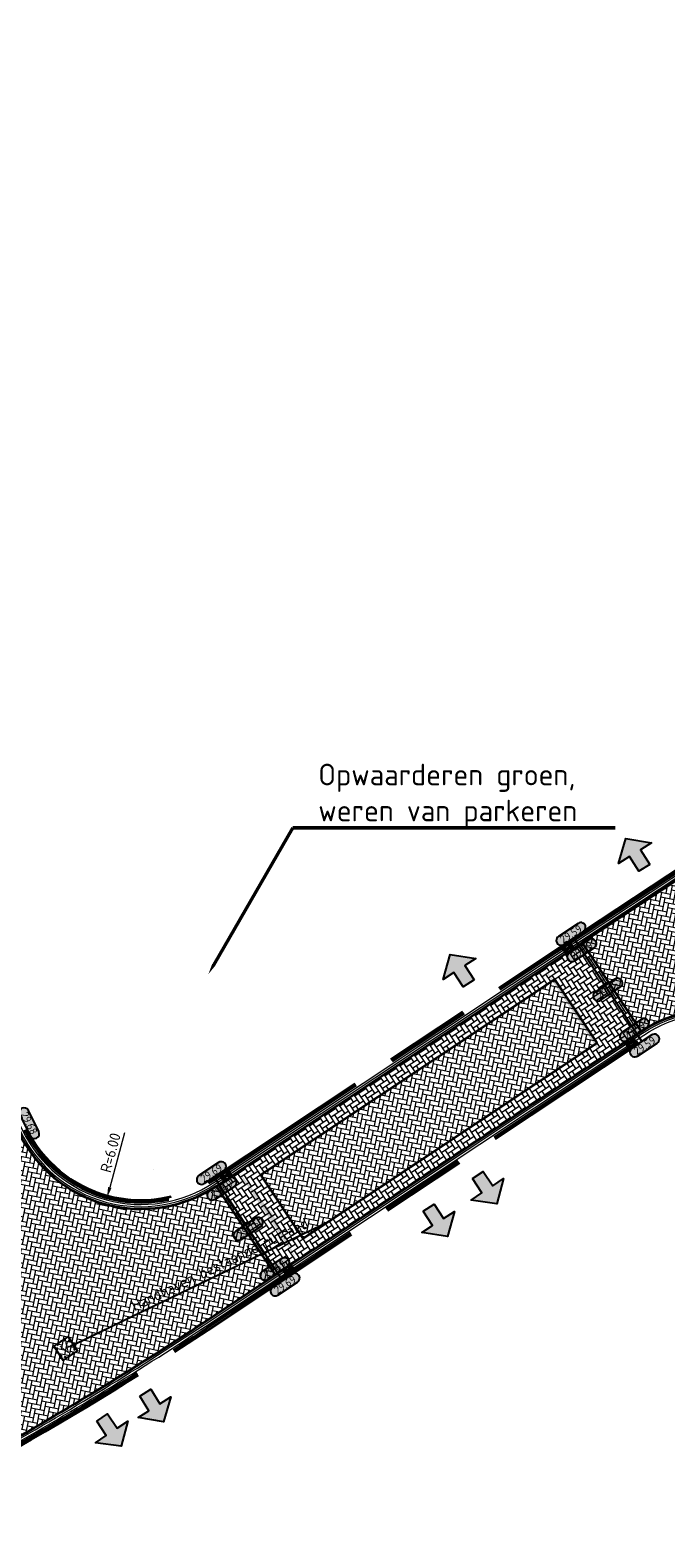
# Model space of a CAD drawing. Header units: metres. Extents: x 199937 to 201628, y 374508 to 375260.
# Tile 90 of 183: x 201287 to 201317, y 374759 to 374829. Entities that reach past the tile are written whole.
import ezdxf
from ezdxf import colors
from ezdxf.entities.mleader import LeaderData, LeaderLine
from ezdxf.enums import TextEntityAlignment as Align
from ezdxf.math import Vec2, Vec3

# ---------------------------------------------------------------- set-up
doc = ezdxf.new("R2010")
doc.units = ezdxf.units.M
doc.linetypes.add('HIDDENX2', pattern=[0.75, 0.5, -0.25])
doc.linetypes.add('VH-OPSLUITBAND_100X200', pattern=[16, 8, -2, 4, -2])
doc.layers.add('000___INRIT-PIJL', color=252, linetype='Continuous')
for name, color, linetype, lineweight in [('B-WE-RI-VWA_RIOOLPUT_VALPUT-S', 20, 'Continuous', 25), ('N-WE-OG-HOOGTELIJN-G', 7, 'Continuous', 25), ('N-WE-RI-GWA_BOB-T25', 7, 'Continuous', 25), ('N-WE-RI-KOLK-S', 7, 'Continuous', 25), ('N-WE-VH-DWARSHELLING-S', 7, 'Continuous', 25), ('N-WE-VH-GOOT-G', 170, 'Continuous', 35), ('N-WE-VH-KANTOPSLUITING_OPSLUITBAND_100X200-G', 150, 'VH-OPSLUITBAND_100X200', 35), ('N-WE-VH-KANTVERHARDING_STREKLAAG-G', 60, 'Continuous', 18), ('N-WE-VH-VERHARDING_BETONSTRAATSTEEN-G', 252, 'Continuous', 35), ('X-XX-AL-HOOGTELABEL-S', 7, 'Continuous', 25), ('X-XX-AL-M-200', 7, 'Continuous', 18), ('X-XX-AL-VERWIJZING-T50', 130, 'Continuous', 50)]:
    doc.layers.add(name, color=color, linetype=linetype, lineweight=lineweight)
doc.layers.add('N-WE-VH-VERHARDING_BETONSTRAATSTEEN_HEIDE-A', color=7, linetype='Continuous', lineweight=0, true_color=0x986657)
doc.layers.add('N-WE-VH-VERHARDING_BETONSTRAATSTEEN_ROOD-A', color=7, linetype='Continuous', lineweight=0, true_color=0xa92c0a)
doc.styles.add('NLCS-ISO', font='NLCS-ISO.ttf')
doc.styles.add('NLCS-ISO-ANNOTATIEF-T18', font='NLCS-ISO.ttf', dxfattribs={"height": 1.8})
doc.styles.add('NLCS-ISO-M200-T25', font='NLCS-ISO.ttf', dxfattribs={"height": 0.5})
doc.styles.add('NLCS-ISO-M200-T50', font='NLCS-ISO.ttf', dxfattribs={"height": 1})
doc.dimstyles.new('NLCS-M200-T25-PIJL_L2_H1', dxfattribs={"dimscale": 0.2, "dimtxt": 2.5, "dimasz": 2.5, "dimexe": 2, "dimexo": 2, "dimgap": 0.7, "dimtad": 1, "dimzin": 0, "dimdsep": 46, "dimtxsty": 'NLCS-ISO-M200-T25', "dimcen": 0, "dimdle": 2, "dimclrd": 256, "dimclre": 256, "dimclrt": 256, "dimadec": 1, "dimazin": 0, "dimtfac": 1, "dimtdec": 3, "dimtofl": 0, "dimtmove": 0, "dimatfit": 3, "dimfxl": 2, "dimfxlon": 1, "dimtfillclr": 256, "dimtolj": 1, "dimtzin": 0, "dimlwd": -1, "dimlwe": -1, "dimarcsym": 0})
pattern_1 = [(123.6204, (201298.06097, 374775.48344), (-0.2911465, 0.0585978), [0.63, -0.21]), (33.6204, (201297.71123, 374775.2509), (-0.2911465, 0.0585978), [0.63, -0.21])]
pattern_2 = [(78.62035524, (0, 0), (-0.16443677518, 0.24730658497), [0.63, -0.21]), (348.62035524, (-0.41174, 0.08287), (-0.16443677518, 0.24730658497), [0.63, -0.21])]

# ---------------------------------------------------------------- blocks, each defined once
blk = doc.blocks.new('inrit')
h = blk.add_hatch(color=256)
h.dxf.hatch_style = 1
h.paths.add_polyline_path([(0.3, 1), (-0.3, 1), (-0.3, 1.8), (-0.9, 1.8), (0, 2.6), (0.9, 1.8), (0.3, 1.8)])
at = {"color": 3, "flags": 128}
blk.add_lwpolyline([(0.3, 1), (-0.3, 1), (-0.3, 1.8), (-0.9, 1.8), (0, 2.6), (0.9, 1.8), (0.3, 1.8), (0.3, 1)], dxfattribs=at)
blk = doc.blocks.new('*U283')
h = blk.add_hatch(color=253)
h.dxf.hatch_style = 1
edge = h.paths.add_edge_path()
edge.add_line((2.73, 1.13), (-2.73, 1.13))
edge.add_arc((-2.73, 0), 1.13, 90, 270)
edge.add_line((-2.73, -1.13), (2.73, -1.13))
edge.add_arc((2.73, 0), 1.13, 270, 450)
blk.add_lwpolyline([(2.73, 1.13), (-2.73, 1.13, 1), (-2.73, -1.13), (2.73, -1.13, 1)], format="xyb", close=True)
at = {"style": 'NLCS-ISO-ANNOTATIEF-T18'}
blk.add_attdef('HGT', text='', height=1.8, dxfattribs=at).set_placement((0, 0), align=Align.MIDDLE_CENTER)
blk = doc.blocks.new('SRI-PUT_VALPUT-SO')
at = {"lineweight": -3, "flags": 128}
blk.add_lwpolyline([(-2, -2), (2, -2), (2, 2), (-2, 2)], close=True, dxfattribs=at)
at = {"linetype": 'HIDDENX2', "lineweight": -3, "ltscale": 0.25}
blk.add_circle((0, 0), 2, dxfattribs=at)
at = {"ltscale": 0.1, "style": 'NLCS-ISO'}
blk.add_text('V', height=2.5, dxfattribs=at).set_placement((0, -0.01), align=Align.MIDDLE_CENTER)
blk = doc.blocks.new('*U404')
blk.add_solid([(0, 0), (2.472, 0.25), (4.944, 0)])
blk = doc.blocks.new('*D506')
at = {"layer": 'Defpoints', "color": 0, "transparency": 16777216}
for p in [(201292.52, 374780.205), (201290.948, 374774.415)]:
    blk.add_point(p, dxfattribs=at)
at = {"layer": 'X-XX-AL-M-200', "transparency": 16777216}
blk.add_line((201291.768, 374777.435), (201291.079, 374774.897), dxfattribs=at)
blk.add_solid([(201290.998, 374774.919), (201291.159, 374774.875), (201290.948, 374774.415)], dxfattribs=at)
at = {"layer": 'X-XX-AL-M-200', "transparency": 16777216, "insert": (201291.112, 374776.51), "char_height": 0.5, "attachment_point": 5, "rotation": 74.81157, "style": 'NLCS-ISO-M200-T25', "bg_fill": 3, "box_fill_scale": 1.1, "bg_fill_color": 256, "bg_fill_true_color": 13158600, "bg_fill_transparency": 0}
blk.add_mtext('\\A1;R=6.00', dxfattribs=at)
blk = doc.blocks.new('N-SRI-KOLK_STRAAT_450X300-SO')
h = blk.add_hatch(color=256)
h.dxf.hatch_style = 1
h.paths.add_polyline_path([(0, 0.75), (-1.125, 1.5), (-1.125, 0)])
h.paths.add_polyline_path([(1.125, 0), (1.125, 1.5), (0, 0.75)])
for p, q in [((-1.125, 0), (1.125, 1.5)), ((1.125, 0), (-1.125, 1.5))]:
    blk.add_line(p, q)
at = {"flags": 128}
blk.add_lwpolyline([(-1.125, 0), (1.125, 0), (1.125, 1.5), (-1.125, 1.5)], close=True, dxfattribs=at)

msp = doc.modelspace()

# ---------------------------------------------------------------- hatches: boundary and pattern name
at = {"layer": 'N-WE-VH-VERHARDING_BETONSTRAATSTEEN_HEIDE-A', "true_color": 0x986657}
h = msp.add_hatch(dxfattribs=at)
h.set_pattern_fill('AVH-HEI_BSS_KEIFRMT_KEPER-SO', color=25, scale=2, angle=123.62036, pattern_type=2)
h.set_pattern_definition(pattern_1)
h.paths.add_polyline_path([(201312.982, 374786.245), (201311.317, 374785.138), (201314.054, 374781.021), (201315.719, 374782.128)])
h = msp.add_hatch(dxfattribs=at)
h.set_pattern_fill('AVH-HEI_BSS_KEIFRMT_KEPER-SO', color=25, scale=2, angle=123.62036, pattern_type=2)
h.set_pattern_definition(pattern_1)
h.paths.add_polyline_path([(201311.704, 374784.555), (201311.317, 374785.138), (201297.673, 374776.066), (201298.061, 374775.483)])
h = msp.add_hatch(dxfattribs=at)
h.set_pattern_fill('AVH-HEI_BSS_KEIFRMT_KEPER-SO', color=25, scale=2, angle=123.62036, pattern_type=2)
h.set_pattern_definition(pattern_1)
h.paths.add_polyline_path([(201314.054, 374781.021), (201313.666, 374781.604), (201300.023, 374772.532), (201300.411, 374771.949)])
h = msp.add_hatch(dxfattribs=at)
h.set_pattern_fill('AVH-HEI_BSS_KEIFRMT_KEPER-SO', color=25, scale=2, angle=123.62036, pattern_type=2)
h.set_pattern_definition(pattern_1)
h.paths.add_polyline_path([(201297.673, 374776.066), (201296.008, 374774.959), (201298.745, 374770.842), (201300.411, 374771.949)])
at = {"layer": 'N-WE-VH-VERHARDING_BETONSTRAATSTEEN_ROOD-A'}
h = msp.add_hatch(dxfattribs=at)
h.set_pattern_fill('AVH-ROO_BSS_KEIFRMT_KEPER-SO', color=36, scale=2, angle=78.62036, pattern_type=2)
h.set_pattern_definition(pattern_2)
edge = h.paths.add_edge_path()
edge.add_line((201331.916, 374792.857), (201329.202, 374796.966))
edge.add_line((201329.202, 374796.966), (201312.982, 374786.245))
edge.add_line((201312.982, 374786.245), (201315.719, 374782.128))
edge.add_arc((201319.208, 374776.882), 6.3, 30.18885, 123.62036, ccw=False)
edge.add_line((201324.653, 374780.05), (201325.09, 374779.299))
edge.add_line((201325.09, 374779.299), (201329.316, 374781.757))
edge.add_arc((201336.491, 374785.931), 8.3, 123.44528, 210.18885, ccw=False)
h = msp.add_hatch(dxfattribs=at)
h.set_pattern_fill('AVH-ROO_BSS_KEIFRMT_KEPER-SO', color=36, scale=2, angle=78.62036, pattern_type=2)
h.set_pattern_definition(pattern_2)
h.paths.add_polyline_path([(201313.666, 374781.604), (201311.704, 374784.555), (201298.061, 374775.483), (201300.023, 374772.532)])
h = msp.add_hatch(dxfattribs=at)
h.set_pattern_fill('AVH-ROO_BSS_KEIFRMT_KEPER-SO', color=36, scale=2, angle=78.62036, pattern_type=2)
h.set_pattern_definition(pattern_2)
edge = h.paths.add_edge_path()
edge.add_line((201298.745, 374770.842), (201296.008, 374774.959))
edge.add_arc((201292.52, 374780.205), 6.3, 206.00279, 303.62036, ccw=False)
edge.add_line((201286.857, 374777.443), (201282.402, 374775.27))
edge.add_line((201282.402, 374775.27), (201283.13, 374773.776))
edge.add_arc((201277.468, 374771.014), 6.3, -60.90294, 26.00279, ccw=False)
edge.add_line((201280.532, 374765.509), (201282.953, 374761.157))
edge.add_line((201282.953, 374761.157), (201285.313, 374762.471))
edge.add_arc((201212.516, 374893.278), 149.7, 299.09706, 303.62036)
edge.add_line((201295.403, 374768.619), (201298.745, 374770.842))

# ---------------------------------------------------------------- linework, layer by layer
at = {"layer": 'N-WE-OG-HOOGTELIJN-G'}
for points in [[(201312.581, 374786.459), (201315.747, 374781.666)], [(201295.913, 374775.376), (201299.079, 374770.583)]]:
    msp.add_lwpolyline(points, dxfattribs=at)
at = {"layer": 'N-WE-VH-GOOT-G'}
for points in [[(201304.056, 374851.302), (201269.489, 374830.199, 0.386862), (201266.354, 374819.476), (201286.857, 374777.443, 0.453713), (201296.008, 374774.959), (201312.982, 374786.245)], [(201228.7, 374735.988), (201234.614, 374738.227, 0.008088), (201257.381, 374747.94, 0.017096), (201278.101, 374758.457), (201285.313, 374762.471, 0.019739), (201295.403, 374768.619), (201315.719, 374782.128, -0.431866), (201324.653, 374780.05), (201346.398, 374742.672)]]:
    msp.add_lwpolyline(points, format="xyb", dxfattribs=at)
msp.add_lwpolyline([(201312.982, 374786.245), (201329.202, 374796.966)], dxfattribs=at)
at = {"layer": 'N-WE-VH-KANTOPSLUITING_OPSLUITBAND_100X200-G'}
for points in [[(201328.726, 374866.051), (201315.339, 374857.861), (201304.844, 374851.432), (201269.645, 374829.943, 0.386862), (201266.624, 374819.607), (201287.127, 374777.575, 0.453713), (201295.842, 374775.209), (201313.105, 374786.688), (201328.9, 374797.126)], [(201328.778, 374865.966), (201315.391, 374857.775), (201304.896, 374851.346), (201269.698, 374829.857, 0.386862), (201266.714, 374819.651), (201287.217, 374777.618, 0.453713), (201295.786, 374775.292), (201313.05, 374786.771), (201328.845, 374797.21, -0.000067), (201328.845, 374797.21)], [(201191.397, 374722.882, 0.005814), (201214.635, 374730.798, 0.0041), (201228.806, 374735.707), (201234.724, 374737.948, 0.00809), (201257.505, 374747.667, 0.017098), (201278.247, 374758.195), (201285.459, 374762.209, 0.019739), (201295.569, 374768.37), (201315.886, 374781.878, -0.431866), (201324.394, 374779.899), (201346.139, 374742.521)], [(201191.428, 374722.787, 0.005813), (201214.668, 374730.703, 0.0041), (201228.841, 374735.613), (201234.761, 374737.855, 0.008091), (201257.547, 374747.576, 0.017099), (201278.295, 374758.107), (201285.508, 374762.121, 0.019739), (201295.624, 374768.286), (201315.941, 374781.795, -0.431866), (201324.307, 374779.849), (201346.052, 374742.47)]]:
    msp.add_lwpolyline(points, format="xyb", dxfattribs=at)
at = {"layer": 'N-WE-VH-KANTVERHARDING_STREKLAAG-G'}
for points in [[(201304.739, 374851.602), (201269.541, 374830.113, 0.386862), (201266.444, 374819.52), (201286.947, 374777.487, 0.453713), (201295.953, 374775.042), (201313.216, 374786.521)], [(201304.791, 374851.517), (201269.593, 374830.028, 0.386862), (201266.534, 374819.563), (201287.037, 374777.531, 0.453713), (201295.897, 374775.126), (201313.161, 374786.604)], [(201228.735, 374735.894), (201234.651, 374738.134, 0.008089), (201257.423, 374747.849, 0.017097), (201278.15, 374758.37), (201285.362, 374762.383, 0.019739), (201295.458, 374768.536), (201315.775, 374782.045, -0.431866), (201324.567, 374780), (201346.312, 374742.621)], [(201228.771, 374735.801), (201234.688, 374738.041, 0.008089), (201257.464, 374747.758, 0.017097), (201278.198, 374758.282), (201285.411, 374762.296, 0.019739), (201295.514, 374768.453), (201315.83, 374781.962, -0.431866), (201324.48, 374779.949), (201346.225, 374742.571)]]:
    msp.add_lwpolyline(points, format="xyb", dxfattribs=at)
for points in [[(201313.161, 374786.604), (201328.955, 374797.043)], [(201313.216, 374786.521), (201329.01, 374796.959)]]:
    msp.add_lwpolyline(points, dxfattribs=at)
at = {"layer": 'N-WE-VH-VERHARDING_BETONSTRAATSTEEN-G'}
for points in [[(201315.719, 374782.128), (201312.982, 374786.245)], [(201298.061, 374775.483), (201311.704, 374784.555)], [(201313.666, 374781.604), (201311.697, 374784.565)], [(201300.023, 374772.532), (201313.666, 374781.604)], [(201298.061, 374775.483), (201300.023, 374772.532)], [(201296.008, 374774.959), (201298.745, 374770.842)]]:
    msp.add_lwpolyline(points, dxfattribs=at)

# ---------------------------------------------------------------- block references
at = {"layer": '000___INRIT-PIJL'}
for p, rotation in [((201316.378, 374788.859, 29.585), 31.8782369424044), ((201308.252, 374783.508, 29.623), 32.57671959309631), ((201307.587, 374776.313), 213.3812305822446), ((201305.318, 374774.804), 212.8815962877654), ((201292.19, 374766.232, 29.712), 212.1789639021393), ((201290.165, 374765.062), 213.8239697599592)]:
    msp.add_blockref('inrit', p, dxfattribs=dict(at, rotation=rotation))
at = {"layer": 'B-WE-RI-VWA_RIOOLPUT_VALPUT-S', "xscale": 0.2, "yscale": 0.2, "zscale": 0.2, "rotation": 33.65817765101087}
msp.add_blockref('SRI-PUT_VALPUT-SO', (201289.032, 374767.434, 29.756), dxfattribs=at)
at = {"layer": 'N-WE-RI-KOLK-S', "xscale": 0.2, "yscale": 0.2, "zscale": 0.2}
for p, rotation in [((201312.235, 374786.109), 213.620355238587), ((201315.304, 374781.492), 33.62035523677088), ((201296.38, 374775.567), 213.6203552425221), ((201299.45, 374770.95), 33.62035524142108)]:
    msp.add_blockref('N-SRI-KOLK_STRAAT_450X300-SO', p, dxfattribs=dict(at, rotation=rotation))
at = {"layer": 'N-WE-VH-DWARSHELLING-S'}
for p, rotation in [((201311.195, 374785.057), 303.6203552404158), ((201297.025, 374775.636), 303.6203552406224)]:
    msp.add_blockref('*U404', p, dxfattribs=dict(at, rotation=rotation))
at = {"layer": 'X-XX-AL-HOOGTELABEL-S', "xscale": 0.2, "yscale": 0.2, "zscale": 0.2}
for p, rotation, values in [((201312.456, 374786.648), 33.44527664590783, {'HGT': '29.59'}), ((201312.957, 374785.89), 33.44527664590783, {'HGT': '29.59'}), ((201314.164, 374784.063), 33.44527664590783, {'HGT': '29.65'}), ((201315.396, 374782.198), 33.44527664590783, {'HGT': '29.59'}), ((201315.872, 374781.477), 33.44527664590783, {'HGT': '29.59'}), ((201287.344, 374777.875), 296.0027882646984, {'HGT': '29.68'}), ((201295.788, 374775.565), 33.44527664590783, {'HGT': '29.69'}), ((201296.272, 374774.832), 33.44527664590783, {'HGT': '29.69'}), ((201297.496, 374772.98), 33.44527664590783, {'HGT': '29.75'}), ((201298.725, 374771.118), 33.44527664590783, {'HGT': '29.69'}), ((201299.203, 374770.394), 33.44527664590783, {'HGT': '29.69'})]:
    msp.add_blockref('*U283', p, dxfattribs=dict(at, rotation=rotation)).add_auto_attribs(values)

# ---------------------------------------------------------------- leaders
at = {"layer": 'N-WE-RI-GWA_BOB-T25'}
ml = msp.add_multileader_mtext('Standard', dxfattribs=at)
ml.set_content('Handhaven bestaande putrand', color=256, style='NLCS-ISO-M200-T25')
ml.set_leader_properties(color=256, linetype='ByLayer', lineweight=-1)
ml.build(insert=Vec2(0, 0))
ml.multileader.update_dxf_attribs({"text_left_attachment_type": 5, "text_right_attachment_type": 5, "dogleg_length": 0.5, "arrow_head_size": 0.5})
ctx = ml.context
ctx.base_point, ctx.char_height, ctx.arrow_head_size, ctx.landing_gap_size, ctx.plane_origin, ctx.plane_x_axis, ctx.plane_y_axis = Vec3(201292.139, 374768.933, 29.756), 0.5, 0.5, 0.18, Vec3(201289.032, 374767.434, 29.756), Vec3(0.900621, 0.434605), Vec3(-0.434605, 0.900621)
ctx.left_attachment, ctx.right_attachment = 5, 5
notes = []
notes.append((ctx, [(0, (1, 1, 0), (201291.688, 374768.716, 29.756), (0.900621, 0.434605), 0.5, [(0, [(201289.032, 374767.434, 29.756)], 0, [])])]))
ctx.mtext.insert, ctx.mtext.text_direction, ctx.mtext.rotation, ctx.mtext.flow_direction = Vec3(201292.018, 374769.597, 29.756), Vec3(0.900621, 0.434605), 0.4496, 5
at = {"layer": 'X-XX-AL-VERWIJZING-T50'}
ml = msp.add_multileader_mtext('Standard', dxfattribs=at)
ml.set_content('Opwaarderen groen, weren van parkeren', color=256, style='NLCS-ISO-M200-T50')
ml.set_leader_properties(color=256, linetype='ByLayer', lineweight=-1)
ml.build(insert=Vec2(0, 0))
ml.multileader.update_dxf_attribs({"text_left_attachment_type": 5, "text_right_attachment_type": 5, "dogleg_length": 1, "arrow_head_size": 0.5})
ctx = ml.context
ctx.base_point, ctx.char_height, ctx.arrow_head_size, ctx.landing_gap_size, ctx.plane_origin = Vec3(201300.563, 374791.567), 1, 0.5, 0.18, Vec3(201295.647, 374784.784)
ctx.left_attachment, ctx.right_attachment = 5, 5
notes.append((ctx, [(0, (1, 1, 0), (201299.563, 374791.567), (1, 0), 1, [(0, [(201295.647, 374784.784)], 0, [])])]))
ctx.mtext.insert, ctx.mtext.width, ctx.mtext.flow_direction = Vec3(201300.743, 374794.534), 13.62701, 5
for ctx, leaders in notes:
    for number, flags, end, landing, length, lines in leaders:
        leader = LeaderData()
        leader.index, (leader.has_last_leader_line, leader.has_dogleg_vector, leader.attachment_direction) = number, flags
        leader.last_leader_point, leader.dogleg_vector, leader.dogleg_length = Vec3(end), Vec3(landing), length
        for number, points, colour, breaks in lines:
            line = LeaderLine()
            line.index, line.vertices, line.color, line.breaks = number, Vec3.list(points), colors.encode_raw_color(colour), breaks
            leader.lines.append(line)
        ctx.leaders.append(leader)

# ---------------------------------------------------------------- next in the draw order: dimensions: what is measured, and where the dimension line sits
at = {"layer": 'X-XX-AL-M-200'}
dim = msp.add_radius_dim(center=(201292.52, 374780.205), mpoint=(201290.948, 374774.415), dimstyle='NLCS-M200-T25-PIJL_L2_H1', override={"dimpost": 'R=<>', "dimtfill": 1}, dxfattribs=at)
dim.commit()
dim.dimension.update_dxf_attribs({"geometry": '*D506', "text_midpoint": (201291.489, 374776.408), "dimtype": 164})

doc.saveas('drawing.dxf')
